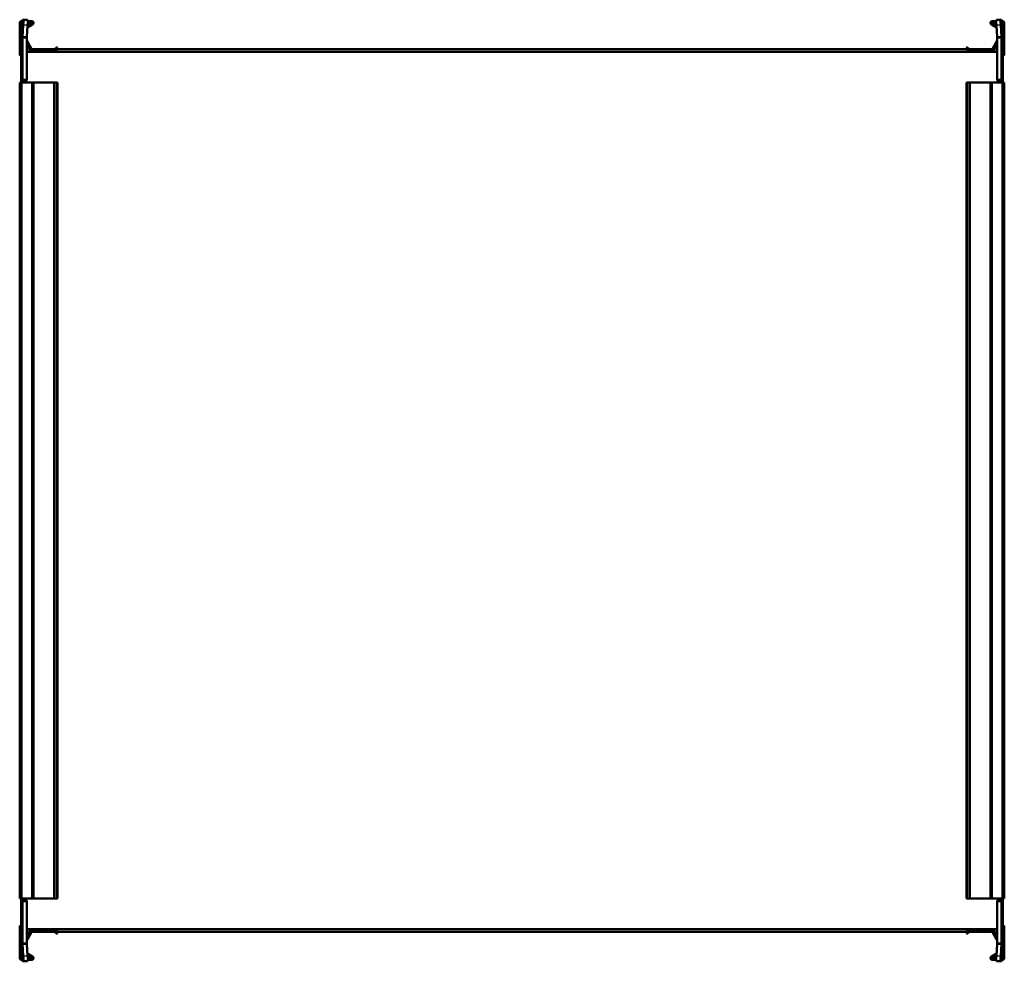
# Model space of a CAD drawing. Header units: millimetres. Extents: x 348 to 912, y 176 to 715.
import ezdxf

# ---------------------------------------------------------------- set-up
doc = ezdxf.new("R2010")
doc.units = ezdxf.units.MM
doc.header["$LTSCALE"] = 3
doc.layers.add('Widoczne (ISO)', color=7, linetype='Continuous', lineweight=50)
doc.layers.add('Widoczne wąskie (ISO)', color=7, linetype='Continuous', lineweight=35)

msp = doc.modelspace()

# ---------------------------------------------------------------- linework, layer by layer
at = {"layer": 'Widoczne (ISO)'}
for p, q in [((347.7, 695.7), (347.7, 713.5)), ((348.5, 701.9), (348.5, 713.9)), ((348.5, 713.9), (348.8, 713.9)), ((349.3, 713.9), (348.8, 713.9)), ((348.9, 714.7), (349.3, 714.7)), ((349.3, 705.33), (349.3, 715.4)), ((349.31, 715.49), (349.74, 715.47)), ((349.74, 712.47), (349.31, 705.56)), ((349.74, 715.47), (352.23, 715.32)), ((350.92, 715.4), (351.8, 715.4)), ((351.8, 705.41), (352.23, 712.32)), ((355.2, 712.83), (352.15, 711.07)), ((352.21, 712.03), (354.8, 713.53)), ((352.3, 714.7), (354.7, 714.7)), ((354.7, 713.9), (352.3, 713.9)), ((907.85, 711.07), (904.8, 712.83)), ((905.2, 713.53), (907.79, 712.03)), ((905.3, 714.7), (907.7, 714.7)), ((907.7, 713.9), (905.3, 713.9)), ((910.26, 715.47), (907.77, 715.32)), ((907.77, 712.32), (908.2, 705.41)), ((908.2, 715.4), (909.08, 715.4)), ((910.26, 715.47), (910.69, 715.49)), ((910.69, 705.56), (910.26, 712.47)), ((910.7, 715.4), (910.7, 705.33)), ((910.7, 714.7), (911.1, 714.7)), ((911.2, 713.9), (910.7, 713.9)), ((911.5, 713.9), (911.2, 713.9)), ((911.5, 713.9), (911.5, 701.9)), ((912.3, 713.5), (912.3, 695.7)), ((348.5, 701.4), (348.5, 701.9)), ((348.5, 698.34), (348.5, 701.4)), ((348.5, 701.4), (348.8, 701.4)), ((349.22, 701.17), (349.3, 701.39)), ((349.3, 705.33), (349.3, 681.1)), ((350.7, 705.33), (349.3, 705.33)), ((349.31, 705.56), (350.7, 705.47)), ((350.7, 705.47), (351.8, 705.41)), ((351.8, 705.33), (350.7, 705.33)), ((351.8, 681.11), (351.8, 705.33)), ((354.4, 697.5), (351.8, 702.01)), ((351.83, 703.56), (355.09, 697.9)), ((904.91, 697.9), (908.17, 703.56)), ((908.2, 702.01), (905.6, 697.5)), ((908.2, 705.41), (909.3, 705.47)), ((909.3, 705.33), (908.2, 705.33)), ((908.2, 705.33), (908.2, 681.11)), ((909.3, 705.47), (910.69, 705.56)), ((910.7, 705.33), (909.3, 705.33)), ((910.7, 681.1), (910.7, 705.33)), ((910.78, 701.17), (910.7, 701.39)), ((911.5, 701.4), (911.2, 701.4)), ((911.5, 701.9), (911.5, 701.4)), ((911.5, 701.4), (911.5, 698.34)), ((348.56, 698.32), (348.5, 698.34)), ((348.5, 697.1), (348.5, 697)), ((348.5, 697), (348.57, 697)), ((348.5, 694), (348.5, 697)), ((348.56, 698.29), (348.56, 698.29)), ((351.8, 698.9), (352.9, 698.9)), ((352.9, 697.3), (351.8, 697.3)), ((351.8, 697), (908.2, 697)), ((353.5, 697), (353.5, 697.57)), ((353.82, 698.5), (353.59, 698.5)), ((368.08, 698.5), (354.75, 698.5)), ((355.27, 697.8), (367.56, 697.8)), ((367.74, 697.9), (368.68, 699.53)), ((369.37, 699.13), (368.43, 697.5)), ((368.95, 699.6), (369.3, 699.4)), ((890.99, 698.5), (369.01, 698.5)), ((891.57, 697.5), (890.63, 699.13)), ((890.7, 699.4), (891.05, 699.6)), ((891.32, 699.53), (892.26, 697.9)), ((905.25, 698.5), (891.92, 698.5)), ((892.44, 697.8), (904.73, 697.8)), ((906.41, 698.5), (906.18, 698.5)), ((906.5, 697), (906.5, 697.57)), ((907.1, 698.9), (908.2, 698.9)), ((908.2, 697.3), (907.1, 697.3)), ((910.79, 697.3), (910.79, 697.3)), ((911.43, 697), (911.5, 697)), ((911.5, 698.34), (911.44, 698.32)), ((911.44, 698.29), (911.44, 698.29)), ((911.5, 697), (911.5, 697.1)), ((911.5, 694), (911.5, 697)), ((348.5, 694), (348.5, 680.9)), ((348.56, 681.1), (348.56, 693.9)), ((911.44, 693.9), (911.44, 681.1)), ((911.5, 680.9), (911.5, 694)), ((348.9, 679.5), (347.7, 679.5)), ((347.7, 679.5), (347.7, 211.5)), ((348.5, 680.4), (348.5, 680.9)), ((348.5, 680.9), (348.8, 680.9)), ((348.5, 680.4), (348.5, 679.5)), ((348.5, 680.4), (348.8, 680.4)), ((349.3, 680.9), (348.8, 680.9)), ((348.9, 679.5), (354.7, 679.5)), ((349.3, 680.4), (349.3, 681.1)), ((349.3, 680.4), (351, 680.4)), ((351, 680.41), (351, 680.4)), ((351, 680.41), (351.1, 680.41)), ((351, 679.5), (351, 680.4)), ((355.7, 679.5), (354.7, 679.5)), ((355.7, 679.5), (367.28, 679.5)), ((355.7, 679.5), (355.7, 211.5)), ((367.28, 679.5), (367.45, 679.5)), ((367.45, 679.5), (368.68, 679.5)), ((368.95, 679.5), (368.68, 679.5)), ((368.95, 679.5), (369.3, 679.5)), ((369.4, 679.5), (369.3, 679.5)), ((369.4, 679.5), (369.4, 211.5)), ((890.6, 679.5), (890.7, 679.5)), ((890.6, 211.5), (890.6, 679.5)), ((891.05, 679.5), (890.7, 679.5)), ((891.05, 679.5), (891.32, 679.5)), ((892.55, 679.5), (891.32, 679.5)), ((892.72, 679.5), (892.55, 679.5)), ((904.3, 679.5), (892.72, 679.5)), ((904.3, 679.5), (905.3, 679.5)), ((904.3, 211.5), (904.3, 679.5)), ((911.1, 679.5), (905.3, 679.5)), ((908.9, 680.41), (909, 680.41)), ((909, 680.4), (909, 680.41)), ((909, 680.4), (909, 679.5)), ((909, 680.4), (910.7, 680.4)), ((910.7, 681.1), (910.7, 680.4)), ((911.2, 680.9), (910.7, 680.9)), ((911.1, 679.5), (912.3, 679.5)), ((911.5, 680.9), (911.2, 680.9)), ((911.5, 680.4), (911.2, 680.4)), ((911.5, 680.9), (911.5, 680.4)), ((911.5, 679.5), (911.5, 680.4)), ((912.3, 211.5), (912.3, 679.5)), ((348.9, 211.5), (347.7, 211.5)), ((348.5, 211.5), (348.5, 210.6)), ((348.5, 210.1), (348.5, 210.6)), ((348.5, 210.6), (348.8, 210.6)), ((348.5, 210.1), (348.5, 197)), ((348.5, 210.1), (348.8, 210.1)), ((348.56, 197.1), (348.56, 209.9)), ((348.8, 210.1), (349.3, 210.1)), ((348.9, 211.5), (354.7, 211.5)), ((349.3, 209.9), (349.3, 210.6)), ((351, 210.6), (349.3, 210.6)), ((349.3, 209.9), (349.3, 185.67)), ((351, 210.6), (351, 211.5)), ((351, 210.6), (351, 210.59)), ((351.1, 210.59), (351, 210.59)), ((351.8, 185.67), (351.8, 209.89)), ((355.7, 211.5), (354.7, 211.5)), ((355.7, 211.5), (367.28, 211.5)), ((367.28, 211.5), (367.45, 211.5)), ((367.45, 211.5), (368.68, 211.5)), ((368.95, 211.5), (368.68, 211.5)), ((368.95, 211.5), (369.3, 211.5)), ((369.4, 211.5), (369.3, 211.5)), ((890.6, 211.5), (890.7, 211.5)), ((891.05, 211.5), (890.7, 211.5)), ((891.05, 211.5), (891.32, 211.5)), ((892.55, 211.5), (891.32, 211.5)), ((892.72, 211.5), (892.55, 211.5)), ((904.3, 211.5), (892.72, 211.5)), ((904.3, 211.5), (905.3, 211.5)), ((911.1, 211.5), (905.3, 211.5)), ((908.2, 209.89), (908.2, 185.67)), ((909, 210.59), (908.9, 210.59)), ((909, 211.5), (909, 210.6)), ((909, 210.59), (909, 210.6)), ((910.7, 210.6), (909, 210.6)), ((910.7, 210.6), (910.7, 209.9)), ((910.7, 210.1), (911.2, 210.1)), ((910.7, 185.67), (910.7, 209.9)), ((911.1, 211.5), (912.3, 211.5)), ((911.5, 210.6), (911.2, 210.6)), ((911.5, 210.1), (911.2, 210.1)), ((911.44, 209.9), (911.44, 197.1)), ((911.5, 210.6), (911.5, 211.5)), ((911.5, 210.6), (911.5, 210.1)), ((911.5, 197), (911.5, 210.1)), ((347.7, 177.5), (347.7, 195.3)), ((348.5, 197), (348.5, 194)), ((348.5, 194), (348.57, 194)), ((348.5, 194), (348.5, 193.9)), ((348.5, 192.66), (348.56, 192.68)), ((348.5, 189.6), (348.5, 192.66)), ((348.56, 192.71), (348.56, 192.71)), ((349.21, 193.7), (349.21, 193.7)), ((351.8, 194), (908.2, 194)), ((351.8, 193.7), (352.9, 193.7)), ((351.8, 188.99), (354.4, 193.5)), ((352.9, 192.1), (351.8, 192.1)), ((355.09, 193.1), (351.83, 187.44)), ((353.5, 194), (353.5, 193.43)), ((353.59, 192.5), (353.82, 192.5)), ((354.75, 192.5), (368.08, 192.5)), ((367.56, 193.2), (355.27, 193.2)), ((368.68, 191.47), (367.74, 193.1)), ((368.43, 193.5), (369.37, 191.87)), ((369.01, 192.5), (890.99, 192.5)), ((890.63, 191.87), (891.57, 193.5)), ((892.26, 193.1), (891.32, 191.47)), ((891.92, 192.5), (905.25, 192.5)), ((904.73, 193.2), (892.44, 193.2)), ((908.17, 187.44), (904.91, 193.1)), ((905.6, 193.5), (908.2, 188.99)), ((906.18, 192.5), (906.41, 192.5)), ((906.5, 194), (906.5, 193.43)), ((907.1, 193.7), (908.2, 193.7)), ((908.2, 192.1), (907.1, 192.1)), ((911.43, 194), (911.5, 194)), ((911.44, 192.71), (911.44, 192.71)), ((911.44, 192.68), (911.5, 192.66)), ((911.5, 197), (911.5, 194)), ((911.5, 193.9), (911.5, 194)), ((911.5, 192.66), (911.5, 189.6)), ((912.3, 195.3), (912.3, 177.5)), ((348.5, 189.1), (348.5, 189.6)), ((348.5, 189.6), (348.8, 189.6)), ((348.5, 177.1), (348.5, 189.1)), ((349.22, 189.83), (349.3, 189.61)), ((369.3, 191.6), (368.95, 191.4)), ((891.05, 191.4), (890.7, 191.6)), ((910.78, 189.83), (910.7, 189.61)), ((911.5, 189.6), (911.2, 189.6)), ((911.5, 189.6), (911.5, 189.1)), ((911.5, 189.1), (911.5, 177.1)), ((349.3, 175.6), (349.3, 185.67)), ((349.3, 185.67), (350.7, 185.67)), ((350.7, 185.53), (349.31, 185.44)), ((349.31, 185.44), (349.74, 178.53)), ((350.7, 185.67), (351.8, 185.67)), ((351.8, 185.59), (350.7, 185.53)), ((352.23, 178.68), (351.8, 185.59)), ((908.2, 185.59), (907.77, 178.68)), ((908.2, 185.67), (909.3, 185.67)), ((909.3, 185.53), (908.2, 185.59)), ((909.3, 185.67), (910.7, 185.67)), ((910.69, 185.44), (909.3, 185.53)), ((910.26, 178.53), (910.69, 185.44)), ((910.7, 185.67), (910.7, 175.6)), ((348.5, 177.1), (348.8, 177.1)), ((348.8, 177.1), (349.3, 177.1)), ((349.3, 176.3), (348.9, 176.3)), ((349.74, 175.53), (349.31, 175.51)), ((349.74, 175.53), (352.23, 175.68)), ((351.8, 175.6), (350.92, 175.6)), ((352.15, 179.93), (355.2, 178.17)), ((354.8, 177.47), (352.21, 178.97)), ((352.3, 177.1), (354.7, 177.1)), ((354.7, 176.3), (352.3, 176.3)), ((904.8, 178.17), (907.85, 179.93)), ((907.79, 178.97), (905.2, 177.47)), ((905.3, 177.1), (907.7, 177.1)), ((907.7, 176.3), (905.3, 176.3)), ((910.26, 175.53), (907.77, 175.68)), ((909.08, 175.6), (908.2, 175.6)), ((910.69, 175.51), (910.26, 175.53)), ((910.7, 177.1), (911.2, 177.1)), ((911.1, 176.3), (910.7, 176.3)), ((911.5, 177.1), (911.2, 177.1))]:
    msp.add_line(p, q, dxfattribs=at)
for centre, radius, start, end in [((348.9, 713.5), 1.2, 90, 180), ((354.7, 713.7), 1, 300, 90), ((354.7, 713.7), 0.2, 300, 90), ((905.3, 713.7), 1, 90, 240), ((905.3, 713.7), 0.2, 90, 240), ((911.1, 713.5), 1.2, 0, 90), ((360.5, 697.06), 12, 160, 174.1375), ((348.8, 701.9), 0.5, 270, 0), ((352, 703.66), 0.2, 180, 210), ((908, 703.66), 0.2, 330, 0), ((911.2, 701.9), 0.5, 180, 270), ((899.5, 697.06), 12, 5.8625, 20), ((348.7, 695.7), 1, 180, 258.463), ((348.7, 697.1), 0.2, 128.8292, 180), ((352.9, 698.1), 0.8, 270, 90), ((355.27, 698), 1, 210, 270), ((355.27, 698), 0.2, 210, 270), ((367.56, 698), 0.2, 270, 330), ((367.56, 698), 1, 270, 330), ((368.85, 699.43), 0.2, 60, 150), ((369.2, 699.23), 0.2, 330, 60), ((890.8, 699.23), 0.2, 120, 210), ((891.15, 699.43), 0.2, 30, 120), ((892.44, 698), 1, 210, 270), ((892.44, 698), 0.2, 210, 270), ((904.73, 698), 0.2, 270, 330), ((904.73, 698), 1, 270, 330), ((907.1, 698.1), 0.8, 90, 270), ((911.3, 697.1), 0.2, 0, 51.1445), ((911.3, 695.7), 1, 281.537, 0), ((348.8, 680.9), 0.5, 270, 0), ((351.1, 681.11), 0.7, 359.1815, 0), ((908.9, 681.11), 0.7, 180, 180.8185), ((911.2, 680.9), 0.5, 180, 270), ((348.8, 210.1), 0.5, 0, 90), ((351.1, 209.89), 0.7, 0, 0.8185), ((908.9, 209.89), 0.7, 179.1815, 180), ((911.2, 210.1), 0.5, 90, 180), ((348.7, 195.3), 1, 101.537, 180), ((348.7, 193.9), 0.2, 180, 231.1445), ((360.5, 193.94), 12, 185.8625, 200), ((352.9, 192.9), 0.8, 270, 90), ((355.27, 193), 1, 90, 150), ((355.27, 193), 0.2, 90, 150), ((367.56, 193), 1, 30, 90), ((367.56, 193), 0.2, 30, 90), ((892.44, 193), 1, 90, 150), ((892.44, 193), 0.2, 90, 150), ((904.73, 193), 1, 30, 90), ((904.73, 193), 0.2, 30, 90), ((907.1, 192.9), 0.8, 90, 270), ((899.5, 193.94), 12, 340, 354.1375), ((911.3, 193.9), 0.2, 308.8292, 0), ((911.3, 195.3), 1, 0, 78.463), ((348.8, 189.1), 0.5, 0, 90), ((352, 187.34), 0.2, 150, 180), ((368.85, 191.57), 0.2, 210, 300), ((369.2, 191.77), 0.2, 300, 30), ((890.8, 191.77), 0.2, 150, 240), ((891.15, 191.57), 0.2, 240, 330), ((908, 187.34), 0.2, 0, 30), ((911.2, 189.1), 0.5, 90, 180), ((348.9, 177.5), 1.2, 180, 270), ((354.7, 177.3), 1, 270, 60), ((354.7, 177.3), 0.2, 270, 60), ((905.3, 177.3), 1, 120, 270), ((905.3, 177.3), 0.2, 120, 270), ((911.1, 177.5), 1.2, 270, 0)]:
    msp.add_arc(centre, radius, start, end, dxfattribs=at)
for centre, major_axis, start_param, end_param in [((349.55, 712.48), (0.19, 2.99), 4.714295, 6.285092), ((352.04, 712.32), (0.19, 2.99), 4.714295, 6.283185), ((907.96, 712.32), (-0.19, 2.99), 0, 1.56889), ((910.45, 712.48), (-0.19, 2.99), 6.281279, 7.852075), ((349.55, 178.52), (0.19, -2.99), 6.281279, 7.852075), ((352.04, 178.68), (0.19, -2.99), 0, 1.56889), ((907.96, 178.68), (-0.19, -2.99), 4.714295, 6.283185), ((910.45, 178.52), (-0.19, -2.99), 4.714295, 6.285092)]:
    msp.add_ellipse(centre, major_axis=major_axis, ratio=0.061628, start_param=start_param, end_param=end_param, dxfattribs=at)
for points, knots in [([(349.31, 715.49), (349.31, 715.47), (349.3, 715.46), (349.3, 715.43), (349.3, 715.41), (349.3, 715.4)], [0, 0, 0, 0, 0.01249515, 0.01249515, 0.0249903, 0.0249903, 0.0249903, 0.0249903]), ([(351.8, 715.4), (351.8, 715.4), (351.8, 715.39), (351.8, 715.39), (351.8, 715.39), (351.8, 715.38), (351.8, 715.38), (351.8, 715.38), (351.8, 715.37), (351.8, 715.37), (351.8, 715.37), (351.8, 715.36), (351.8, 715.36), (351.8, 715.36), (351.8, 715.35), (351.8, 715.35), (351.8, 715.35), (351.8, 715.35), (351.8, 715.35)], [0, 0, 0, 0, 0.001501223, 0.001501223, 0.001501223, 0.00300249, 0.00300249, 0.00300249, 0.004503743, 0.004503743, 0.004503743, 0.006004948, 0.006004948, 0.006004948, 0.007506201, 0.007506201, 0.007506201, 0.00845921, 0.00845921, 0.00845921, 0.00845921]), ([(908.2, 715.35), (908.2, 715.35), (908.2, 715.35), (908.2, 715.35), (908.2, 715.35), (908.2, 715.36), (908.2, 715.36), (908.2, 715.36), (908.2, 715.37), (908.2, 715.37), (908.2, 715.37), (908.2, 715.38), (908.2, 715.38), (908.2, 715.38), (908.2, 715.39), (908.2, 715.39), (908.2, 715.39), (908.2, 715.4), (908.2, 715.4)], [0.002049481, 0.002049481, 0.002049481, 0.002049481, 0.00300249, 0.00300249, 0.00300249, 0.004503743, 0.004503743, 0.004503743, 0.006004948, 0.006004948, 0.006004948, 0.007506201, 0.007506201, 0.007506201, 0.009007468, 0.009007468, 0.009007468, 0.010508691, 0.010508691, 0.010508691, 0.010508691]), ([(910.7, 715.4), (910.7, 715.41), (910.7, 715.43), (910.7, 715.46), (910.69, 715.47), (910.69, 715.49)], [0, 0, 0, 0, 0.01249515, 0.01249515, 0.0249903, 0.0249903, 0.0249903, 0.0249903]), ([(349.3, 705.33), (349.3, 705.37), (349.3, 705.4), (349.3, 705.48), (349.31, 705.52), (349.31, 705.56)], [0, 0, 0, 0, 0.01249515, 0.01249515, 0.0249903, 0.0249903, 0.0249903, 0.0249903]), ([(351.8, 705.41), (351.8, 705.4), (351.8, 705.4), (351.8, 705.39), (351.8, 705.39), (351.8, 705.39), (351.8, 705.38), (351.8, 705.38), (351.8, 705.38), (351.8, 705.37), (351.8, 705.37), (351.8, 705.36), (351.8, 705.36), (351.8, 705.36), (351.8, 705.35), (351.8, 705.35), (351.8, 705.35), (351.8, 705.34), (351.8, 705.34), (351.8, 705.33), (351.8, 705.33), (351.8, 705.33)], [0, 0, 0, 0, 0.00150122, 0.00150122, 0.00150122, 0.00300249, 0.00300249, 0.00300249, 0.00450374, 0.00450374, 0.00450374, 0.00600495, 0.00600495, 0.00600495, 0.0075062, 0.0075062, 0.0075062, 0.00900747, 0.00900747, 0.00900747, 0.01050869, 0.01050869, 0.01050869, 0.01050869]), ([(908.2, 705.33), (908.2, 705.33), (908.2, 705.33), (908.2, 705.34), (908.2, 705.34), (908.2, 705.35), (908.2, 705.35), (908.2, 705.35), (908.2, 705.36), (908.2, 705.36), (908.2, 705.36), (908.2, 705.37), (908.2, 705.37), (908.2, 705.38), (908.2, 705.38), (908.2, 705.38), (908.2, 705.39), (908.2, 705.39), (908.2, 705.39), (908.2, 705.4), (908.2, 705.4), (908.2, 705.41)], [0, 0, 0, 0, 0.00150122, 0.00150122, 0.00150122, 0.00300249, 0.00300249, 0.00300249, 0.00450374, 0.00450374, 0.00450374, 0.00600495, 0.00600495, 0.00600495, 0.0075062, 0.0075062, 0.0075062, 0.00900747, 0.00900747, 0.00900747, 0.01050869, 0.01050869, 0.01050869, 0.01050869]), ([(910.69, 705.56), (910.69, 705.52), (910.7, 705.48), (910.7, 705.4), (910.7, 705.37), (910.7, 705.33)], [0, 0, 0, 0, 0.01249515, 0.01249515, 0.0249903, 0.0249903, 0.0249903, 0.0249903]), ([(348.56, 698.29), (348.56, 698.29), (348.56, 698.29), (348.56, 698.29), (348.56, 698.29), (348.56, 698.28)], [0.00000127, 0.00000127, 0.00000127, 0.00000127, 0.0077936, 0.0077936, 0.01558592, 0.01558592, 0.01558592, 0.01558592]), ([(348.56, 698.28), (348.57, 698.26), (348.57, 698.16), (348.57, 697.79), (348.57, 697.5), (348.57, 696.79), (348.57, 696.37), (348.57, 695.48), (348.57, 695.02), (348.56, 694.56)], [0.0000002, 0.0000002, 0.0000002, 0.0000002, 0.138614, 0.138614, 0.2902546, 0.2902546, 0.4411619, 0.4411619, 0.5810662, 0.5810662, 0.5810662, 0.5810662]), ([(348.56, 694.4), (348.56, 694.43), (348.56, 694.45), (348.56, 694.5), (348.56, 694.53), (348.56, 694.56)], [-0.01558465, -0.01558465, -0.01558465, -0.01558465, -0.00779233, -0.00779233, 0, 0, 0, 0]), ([(911.44, 694.56), (911.43, 695.02), (911.43, 695.47), (911.43, 696.36), (911.43, 696.79), (911.43, 697.5), (911.43, 697.78), (911.43, 698.16), (911.43, 698.26), (911.44, 698.28)], [0.0000002, 0.0000002, 0.0000002, 0.0000002, 0.138614, 0.138614, 0.2902546, 0.2902546, 0.4411619, 0.4411619, 0.5810662, 0.5810662, 0.5810662, 0.5810662]), ([(911.44, 698.29), (911.44, 698.29), (911.44, 698.29), (911.44, 698.29), (911.44, 698.29), (911.44, 698.28)], [-0.01558465, -0.01558465, -0.01558465, -0.01558465, -0.00779233, -0.00779233, 0, 0, 0, 0]), ([(911.44, 694.4), (911.44, 694.43), (911.44, 694.45), (911.44, 694.5), (911.44, 694.53), (911.44, 694.56)], [0.00000127, 0.00000127, 0.00000127, 0.00000127, 0.0077936, 0.0077936, 0.01558592, 0.01558592, 0.01558592, 0.01558592]), ([(348.56, 693.9), (348.56, 693.98), (348.56, 694.07), (348.56, 694.23), (348.56, 694.32), (348.56, 694.4)], [0, 0, 0, 0, 0.02497584, 0.02497584, 0.04995141, 0.04995141, 0.04995141, 0.04995141]), ([(911.44, 694.4), (911.44, 694.32), (911.44, 694.23), (911.44, 694.07), (911.44, 693.98), (911.44, 693.9)], [0.00000127, 0.00000127, 0.00000127, 0.00000127, 0.02497637, 0.02497637, 0.04995171, 0.04995171, 0.04995171, 0.04995171]), ([(351.1, 680.41), (351.12, 680.41), (351.13, 680.41), (351.16, 680.41), (351.17, 680.41), (351.21, 680.42), (351.23, 680.42), (351.3, 680.44), (351.35, 680.45), (351.48, 680.52), (351.58, 680.58), (351.7, 680.74), (351.74, 680.81), (351.78, 680.94), (351.79, 680.98), (351.8, 681.05), (351.8, 681.08), (351.8, 681.1)], [0.5164602, 0.5164602, 0.5164602, 0.5164602, 0.521665, 0.521665, 0.5268699, 0.5268699, 0.5372796, 0.5372796, 0.558099, 0.558099, 0.5997379, 0.5997379, 0.6260553, 0.6260553, 0.6392139, 0.6392139, 0.6464865, 0.6464865, 0.6464865, 0.6464865]), ([(908.2, 681.1), (908.2, 681.08), (908.2, 681.05), (908.21, 680.98), (908.22, 680.94), (908.26, 680.81), (908.3, 680.74), (908.42, 680.58), (908.52, 680.52), (908.65, 680.45), (908.7, 680.44), (908.77, 680.42), (908.79, 680.42), (908.83, 680.41), (908.84, 680.41), (908.87, 680.41), (908.88, 680.41), (908.9, 680.41)], [0.902894, 0.902894, 0.902894, 0.902894, 0.9101665, 0.9101665, 0.9233252, 0.9233252, 0.9496425, 0.9496425, 0.9912814, 0.9912814, 1.0121009, 1.0121009, 1.0225106, 1.0225106, 1.0277154, 1.0277154, 1.0329203, 1.0329203, 1.0329203, 1.0329203]), ([(351.8, 209.9), (351.8, 209.92), (351.8, 209.95), (351.79, 210.02), (351.78, 210.06), (351.74, 210.19), (351.7, 210.26), (351.58, 210.42), (351.48, 210.48), (351.35, 210.55), (351.3, 210.56), (351.23, 210.58), (351.21, 210.58), (351.17, 210.59), (351.16, 210.59), (351.13, 210.59), (351.12, 210.59), (351.1, 210.59)], [0.902894, 0.902894, 0.902894, 0.902894, 0.9101665, 0.9101665, 0.9233252, 0.9233252, 0.9496425, 0.9496425, 0.9912814, 0.9912814, 1.0121009, 1.0121009, 1.0225106, 1.0225106, 1.0277154, 1.0277154, 1.0329203, 1.0329203, 1.0329203, 1.0329203]), ([(908.9, 210.59), (908.88, 210.59), (908.87, 210.59), (908.84, 210.59), (908.83, 210.59), (908.79, 210.58), (908.77, 210.58), (908.7, 210.56), (908.65, 210.55), (908.52, 210.48), (908.42, 210.42), (908.3, 210.26), (908.26, 210.19), (908.22, 210.06), (908.21, 210.02), (908.2, 209.95), (908.2, 209.92), (908.2, 209.9)], [0.5164602, 0.5164602, 0.5164602, 0.5164602, 0.521665, 0.521665, 0.5268699, 0.5268699, 0.5372796, 0.5372796, 0.558099, 0.558099, 0.5997379, 0.5997379, 0.6260553, 0.6260553, 0.6392139, 0.6392139, 0.6464865, 0.6464865, 0.6464865, 0.6464865]), ([(348.56, 196.6), (348.56, 196.68), (348.56, 196.77), (348.56, 196.93), (348.56, 197.02), (348.56, 197.1)], [0.00000127, 0.00000127, 0.00000127, 0.00000127, 0.02497637, 0.02497637, 0.04995171, 0.04995171, 0.04995171, 0.04995171]), ([(348.56, 196.6), (348.56, 196.57), (348.56, 196.55), (348.56, 196.5), (348.56, 196.47), (348.56, 196.44)], [0.00000127, 0.00000127, 0.00000127, 0.00000127, 0.0077936, 0.0077936, 0.01558592, 0.01558592, 0.01558592, 0.01558592]), ([(348.56, 196.44), (348.57, 195.98), (348.57, 195.53), (348.57, 194.64), (348.57, 194.21), (348.57, 193.5), (348.57, 193.22), (348.57, 192.84), (348.57, 192.74), (348.56, 192.72)], [0.0000002, 0.0000002, 0.0000002, 0.0000002, 0.138614, 0.138614, 0.2902546, 0.2902546, 0.4411619, 0.4411619, 0.5810662, 0.5810662, 0.5810662, 0.5810662]), ([(348.56, 192.71), (348.56, 192.71), (348.56, 192.71), (348.56, 192.71), (348.56, 192.71), (348.56, 192.72)], [-0.01558465, -0.01558465, -0.01558465, -0.01558465, -0.00779233, -0.00779233, 0, 0, 0, 0]), ([(911.44, 192.72), (911.43, 192.74), (911.43, 192.84), (911.43, 193.21), (911.43, 193.5), (911.43, 194.21), (911.43, 194.63), (911.43, 195.52), (911.43, 195.98), (911.44, 196.44)], [0.0000002, 0.0000002, 0.0000002, 0.0000002, 0.138614, 0.138614, 0.2902546, 0.2902546, 0.4411619, 0.4411619, 0.5810662, 0.5810662, 0.5810662, 0.5810662]), ([(911.44, 197.1), (911.44, 197.02), (911.44, 196.93), (911.44, 196.77), (911.44, 196.68), (911.44, 196.6)], [0, 0, 0, 0, 0.02497584, 0.02497584, 0.04995141, 0.04995141, 0.04995141, 0.04995141]), ([(911.44, 196.6), (911.44, 196.57), (911.44, 196.55), (911.44, 196.5), (911.44, 196.47), (911.44, 196.44)], [-0.01558465, -0.01558465, -0.01558465, -0.01558465, -0.00779233, -0.00779233, 0, 0, 0, 0]), ([(911.44, 192.71), (911.44, 192.71), (911.44, 192.71), (911.44, 192.71), (911.44, 192.71), (911.44, 192.72)], [0.00000127, 0.00000127, 0.00000127, 0.00000127, 0.0077936, 0.0077936, 0.01558592, 0.01558592, 0.01558592, 0.01558592]), ([(349.31, 185.44), (349.31, 185.48), (349.3, 185.52), (349.3, 185.6), (349.3, 185.63), (349.3, 185.67)], [0, 0, 0, 0, 0.01249515, 0.01249515, 0.0249903, 0.0249903, 0.0249903, 0.0249903]), ([(351.8, 185.67), (351.8, 185.67), (351.8, 185.67), (351.8, 185.66), (351.8, 185.66), (351.8, 185.65), (351.8, 185.65), (351.8, 185.65), (351.8, 185.64), (351.8, 185.64), (351.8, 185.64), (351.8, 185.63), (351.8, 185.63), (351.8, 185.62), (351.8, 185.62), (351.8, 185.62), (351.8, 185.61), (351.8, 185.61), (351.8, 185.61), (351.8, 185.6), (351.8, 185.6), (351.8, 185.59)], [0, 0, 0, 0, 0.00150122, 0.00150122, 0.00150122, 0.00300249, 0.00300249, 0.00300249, 0.00450374, 0.00450374, 0.00450374, 0.00600495, 0.00600495, 0.00600495, 0.0075062, 0.0075062, 0.0075062, 0.00900747, 0.00900747, 0.00900747, 0.01050869, 0.01050869, 0.01050869, 0.01050869]), ([(908.2, 185.59), (908.2, 185.6), (908.2, 185.6), (908.2, 185.61), (908.2, 185.61), (908.2, 185.61), (908.2, 185.62), (908.2, 185.62), (908.2, 185.62), (908.2, 185.63), (908.2, 185.63), (908.2, 185.64), (908.2, 185.64), (908.2, 185.64), (908.2, 185.65), (908.2, 185.65), (908.2, 185.65), (908.2, 185.66), (908.2, 185.66), (908.2, 185.67), (908.2, 185.67), (908.2, 185.67)], [0, 0, 0, 0, 0.00150122, 0.00150122, 0.00150122, 0.00300249, 0.00300249, 0.00300249, 0.00450374, 0.00450374, 0.00450374, 0.00600495, 0.00600495, 0.00600495, 0.0075062, 0.0075062, 0.0075062, 0.00900747, 0.00900747, 0.00900747, 0.01050869, 0.01050869, 0.01050869, 0.01050869]), ([(910.7, 185.67), (910.7, 185.63), (910.7, 185.6), (910.7, 185.52), (910.69, 185.48), (910.69, 185.44)], [0, 0, 0, 0, 0.01249515, 0.01249515, 0.0249903, 0.0249903, 0.0249903, 0.0249903]), ([(349.3, 175.6), (349.3, 175.59), (349.3, 175.57), (349.3, 175.54), (349.31, 175.53), (349.31, 175.51)], [0, 0, 0, 0, 0.01249515, 0.01249515, 0.0249903, 0.0249903, 0.0249903, 0.0249903]), ([(351.8, 175.65), (351.8, 175.65), (351.8, 175.65), (351.8, 175.65), (351.8, 175.65), (351.8, 175.64), (351.8, 175.64), (351.8, 175.64), (351.8, 175.63), (351.8, 175.63), (351.8, 175.63), (351.8, 175.62), (351.8, 175.62), (351.8, 175.62), (351.8, 175.61), (351.8, 175.61), (351.8, 175.61), (351.8, 175.6), (351.8, 175.6)], [0.002049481, 0.002049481, 0.002049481, 0.002049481, 0.00300249, 0.00300249, 0.00300249, 0.004503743, 0.004503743, 0.004503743, 0.006004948, 0.006004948, 0.006004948, 0.007506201, 0.007506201, 0.007506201, 0.009007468, 0.009007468, 0.009007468, 0.010508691, 0.010508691, 0.010508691, 0.010508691]), ([(908.2, 175.6), (908.2, 175.6), (908.2, 175.61), (908.2, 175.61), (908.2, 175.61), (908.2, 175.62), (908.2, 175.62), (908.2, 175.62), (908.2, 175.63), (908.2, 175.63), (908.2, 175.63), (908.2, 175.64), (908.2, 175.64), (908.2, 175.64), (908.2, 175.65), (908.2, 175.65), (908.2, 175.65), (908.2, 175.65), (908.2, 175.65)], [0, 0, 0, 0, 0.001501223, 0.001501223, 0.001501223, 0.00300249, 0.00300249, 0.00300249, 0.004503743, 0.004503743, 0.004503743, 0.006004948, 0.006004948, 0.006004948, 0.007506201, 0.007506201, 0.007506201, 0.00845921, 0.00845921, 0.00845921, 0.00845921]), ([(910.69, 175.51), (910.69, 175.53), (910.7, 175.54), (910.7, 175.57), (910.7, 175.59), (910.7, 175.6)], [0, 0, 0, 0, 0.01249515, 0.01249515, 0.0249903, 0.0249903, 0.0249903, 0.0249903])]:
    msp.add_open_spline(points, degree=3, knots=knots, dxfattribs=at)
for points in [[(348.57, 697.15), (348.57, 697.18), (348.57, 697.22), (348.57, 697.26)], [(911.43, 697.15), (911.43, 697.1), (911.43, 697.05), (911.43, 697)], [(348.56, 680.9), (348.56, 680.97), (348.56, 681.03), (348.56, 681.1)], [(911.44, 681.1), (911.44, 681.03), (911.44, 680.97), (911.44, 680.9)], [(348.56, 209.9), (348.56, 209.97), (348.56, 210.03), (348.56, 210.1)], [(911.44, 210.1), (911.44, 210.03), (911.44, 209.97), (911.44, 209.9)], [(348.57, 193.85), (348.57, 193.9), (348.57, 193.95), (348.57, 194)], [(911.43, 193.85), (911.43, 193.82), (911.43, 193.78), (911.43, 193.74)]]:
    msp.add_open_spline(points, degree=3, dxfattribs=at)
at = {"layer": 'Widoczne wąskie (ISO)'}
for p, q in [((348.8, 713.9), (348.8, 701.9)), ((349.31, 715.49), (349.31, 705.56)), ((349.74, 715.47), (349.74, 715.47)), ((349.74, 712.47), (352.23, 712.32)), ((910.26, 712.47), (907.77, 712.32)), ((910.26, 715.47), (910.26, 715.47)), ((910.69, 705.56), (910.69, 715.49)), ((911.2, 701.9), (911.2, 713.9)), ((348.5, 701.9), (348.8, 701.9)), ((348.8, 701.9), (349.3, 701.9)), ((348.8, 701.9), (348.8, 701.4)), ((349.13, 700.9), (349.13, 700.9)), ((910.7, 701.9), (911.2, 701.9)), ((910.87, 700.9), (910.87, 700.9)), ((911.2, 701.4), (911.2, 701.9)), ((911.5, 701.9), (911.2, 701.9)), ((349.22, 693.9), (348.56, 693.9)), ((349.22, 680.9), (349.22, 693.9)), ((349.22, 693.9), (349.3, 693.9)), ((910.78, 693.9), (910.7, 693.9)), ((911.44, 693.9), (910.78, 693.9)), ((910.78, 693.9), (910.78, 680.9)), ((348.8, 680.9), (348.8, 680.4)), ((348.9, 679.5), (348.9, 211.5)), ((351.8, 681.1), (349.3, 681.1)), ((350.7, 680.4), (350.7, 679.5)), ((354.7, 679.5), (354.7, 211.5)), ((367.28, 679.5), (367.28, 211.5)), ((367.45, 679.5), (367.45, 211.5)), ((368.68, 679.5), (368.68, 211.5)), ((368.95, 679.5), (368.95, 211.5)), ((369.3, 679.5), (369.3, 211.5)), ((890.7, 211.5), (890.7, 679.5)), ((891.05, 211.5), (891.05, 679.5)), ((891.32, 211.5), (891.32, 679.5)), ((892.55, 211.5), (892.55, 679.5)), ((892.72, 211.5), (892.72, 679.5)), ((905.3, 211.5), (905.3, 679.5)), ((910.7, 681.1), (908.2, 681.1)), ((909.3, 679.5), (909.3, 680.4)), ((911.1, 211.5), (911.1, 679.5)), ((911.2, 680.4), (911.2, 680.9)), ((348.8, 210.6), (348.8, 210.1)), ((349.22, 197.1), (349.22, 210.1)), ((349.3, 209.9), (351.8, 209.9)), ((350.7, 211.5), (350.7, 210.6)), ((908.2, 209.9), (910.7, 209.9)), ((909.3, 210.6), (909.3, 211.5)), ((910.78, 210.1), (910.78, 197.1)), ((911.2, 210.1), (911.2, 210.6)), ((348.56, 197.1), (349.22, 197.1)), ((349.22, 197.1), (349.3, 197.1)), ((910.78, 197.1), (910.7, 197.1)), ((910.78, 197.1), (911.44, 197.1)), ((348.5, 189.1), (348.8, 189.1)), ((348.8, 189.6), (348.8, 189.1)), ((349.3, 189.1), (348.8, 189.1)), ((348.8, 189.1), (348.8, 177.1)), ((349.13, 190.1), (349.13, 190.1)), ((911.2, 189.1), (910.7, 189.1)), ((910.87, 190.1), (910.87, 190.1)), ((911.2, 189.1), (911.2, 189.6)), ((911.2, 177.1), (911.2, 189.1)), ((911.5, 189.1), (911.2, 189.1)), ((349.31, 185.44), (349.31, 175.51)), ((910.69, 175.51), (910.69, 185.44)), ((349.74, 178.53), (352.23, 178.68)), ((349.74, 175.53), (349.74, 175.53)), ((910.26, 178.53), (907.77, 178.68)), ((910.26, 175.53), (910.26, 175.53))]:
    msp.add_line(p, q, dxfattribs=at)
for centre, major_axis, ratio, start_param, end_param in [((360.49, 697.02), (-11.99, 0.38), 0.984885, 5.965377, 6.208164), ((349.15, 696.02), (-0.07, -5.14), 0.000062, 2.948989, 3.141593), ((910.85, 696.02), (0.07, -5.14), 0.000062, 3.141592, 3.334197), ((899.51, 697.02), (11.99, 0.38), 0.984885, 0.075022, 0.317808), ((360.49, 694.4), (-12, -0.07), 0.173121, 5.933196, 6.175982), ((349.15, 693.9), (0, 6.01), 0.012226, 4.712175, 4.90478), ((899.51, 694.4), (12, -0.07), 0.173121, 0.107203, 0.349989), ((910.85, 693.9), (0, -6.01), 0.012225, 4.519998, 4.712603), ((360.49, 196.6), (-12, 0.07), 0.173121, 0.107203, 0.349989), ((360.49, 193.98), (-11.99, -0.38), 0.984885, 0.075022, 0.317808), ((349.15, 197.1), (0, 6.01), 0.012225, 4.519998, 4.712603), ((910.85, 197.1), (0, -6.01), 0.012226, 4.712175, 4.90478), ((899.51, 196.6), (12, 0.07), 0.173121, 5.933196, 6.175982), ((899.51, 193.98), (11.99, -0.38), 0.984885, 5.965377, 6.208164), ((349.15, 194.98), (-0.07, 5.14), 0.000062, 3.141592, 3.334197), ((910.85, 194.98), (0.07, 5.14), 0.000062, 2.948989, 3.141593)]:
    msp.add_ellipse(centre, major_axis=major_axis, ratio=ratio, start_param=start_param, end_param=end_param, dxfattribs=at)
for points, knots in [([(349.21, 699.02), (349.21, 699.48), (349.21, 700.41), (349.22, 700.93), (349.22, 701.07)], [-0.0000125, -0.0000125, -0.0000125, -0.0000125, 0.083717, 0.1958357, 0.1958357, 0.1958357, 0.1958357]), ([(910.78, 701.07), (910.79, 700.86), (910.79, 700.2), (910.79, 699.18), (910.79, 699.02)], [-0.1965799, -0.1965799, -0.1965799, -0.1965799, -0.0284018, -0.0000125, -0.0000125, -0.0000125, -0.0000125]), ([(349.22, 695.05), (349.21, 696.33), (349.21, 697.75), (349.21, 698.87), (349.21, 699.02)], [-0.1965799, -0.1965799, -0.1965799, -0.1965799, -0.0284018, -0.0000125, -0.0000125, -0.0000125, -0.0000125]), ([(910.79, 699.02), (910.79, 698.56), (910.79, 697.35), (910.78, 695.91), (910.78, 695.05)], [-0.0000125, -0.0000125, -0.0000125, -0.0000125, 0.083717, 0.1958357, 0.1958357, 0.1958357, 0.1958357]), ([(349.21, 191.98), (349.21, 192.44), (349.21, 193.65), (349.22, 195.09), (349.22, 195.95)], [-0.0000125, -0.0000125, -0.0000125, -0.0000125, 0.083717, 0.1958357, 0.1958357, 0.1958357, 0.1958357]), ([(349.22, 189.93), (349.21, 190.14), (349.21, 190.8), (349.21, 191.82), (349.21, 191.98)], [-0.1965799, -0.1965799, -0.1965799, -0.1965799, -0.0284018, -0.0000125, -0.0000125, -0.0000125, -0.0000125]), ([(910.78, 195.95), (910.79, 194.67), (910.79, 193.25), (910.79, 192.13), (910.79, 191.98)], [-0.1965799, -0.1965799, -0.1965799, -0.1965799, -0.0284018, -0.0000125, -0.0000125, -0.0000125, -0.0000125]), ([(910.79, 191.98), (910.79, 191.52), (910.79, 190.59), (910.78, 190.07), (910.78, 189.93)], [-0.0000125, -0.0000125, -0.0000125, -0.0000125, 0.083717, 0.1958357, 0.1958357, 0.1958357, 0.1958357])]:
    msp.add_open_spline(points, degree=3, knots=knots, dxfattribs=at)

doc.saveas('drawing.dxf')
